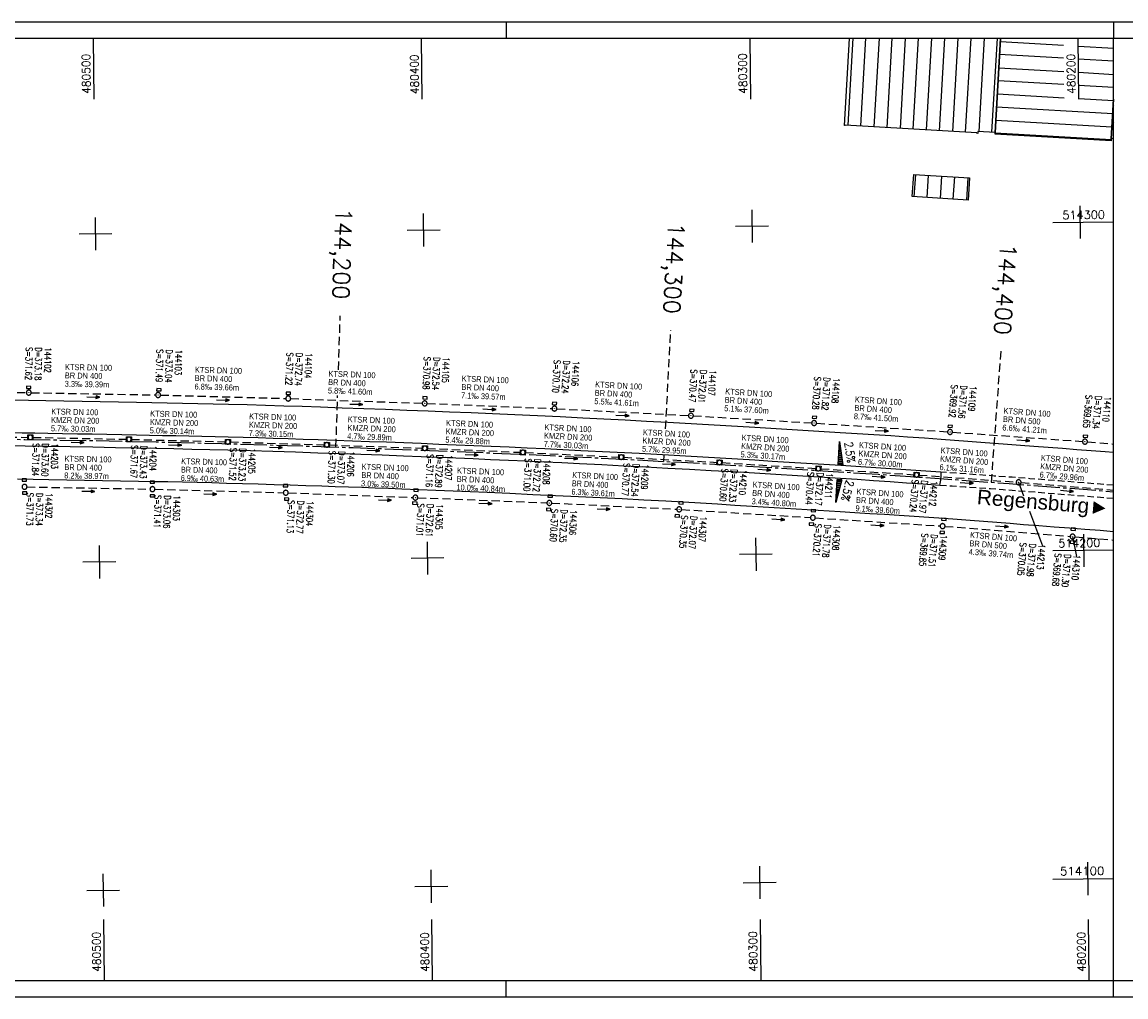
# Model space of a CAD drawing. Extents: x 4514075 to 4515210, y 5481143 to 5481440.
# Tile 3 of 4: x 4514693 to 4515029, y 5481143 to 5481440. Entities that reach past the tile are written whole.
import ezdxf
from ezdxf.enums import TextEntityAlignment as Align

# ---------------------------------------------------------------- set-up
doc = ezdxf.new("R2010")
doc.units = 0
doc.header["$LTSCALE"] = 10
doc.header["$MEASUREMENT"] = 0
for name, pattern in [('ACHSE', [5.5, 4, -0.5, 0.5, -0.5]), ('LT00', [0]), ('LT11', [0.3, 0.2, -0.1]), ('LT17', [0.15, 0.1, -0.05]), ('STRICHLINIE2', [0.375, 0.25, -0.125])]:
    doc.linetypes.add(name, pattern=pattern)
doc.layers.get('0').update_dxf_attribs({"linetype": 'LT00'})
for name, color, linetype in [('-BESCH', 7, 'STRICHLINIE2'), ('-BKAN012', 140, 'LT00'), ('-BSCH012', 5, 'LT00'), ('-Halt-Pfeil', 4, 'LT00'), ('-RICHTUNG-NAME', 250, 'Continuous'), ('A-TEXT-KILOMETER', 30, 'LT17'), ('AX-020', 250, 'ACHSE'), ('DFK_BEB_SCHR', 254, 'LT00'), ('DFK_BEBAUUNG', 250, 'LT00'), ('MITTELSUE_L', 250, 'LT11'), ('QUER_OST', 11, 'LT00'), ('QUER_WEST', 11, 'LT00'), ('RAHMEN', 250, 'Continuous'), ('V_AFBR_BAB', 250, 'LT00'), ('V_KA_MULD', 182, 'LT00'), ('V_KA_PRUF', 182, 'LT00'), ('V_MSUE', 1, 'LT00'), ('V_PARK_MS', 1, 'LT00'), ('V_RASTER', 250, 'LT00'), ('V_SINKK', 182, 'LT00')]:
    doc.layers.add(name, color=color, linetype=linetype)
doc.styles.add('Arial', font='arial.ttf')
doc.styles.add('Haltungsbeschriftung', font='arial.ttf', dxfattribs={"width": 0.75})
doc.styles.add('Kilometrierung', font='romans.shx')
doc.styles.add('ROMANS', font='romans.shx')
doc.styles.add('schachtbeschriftung', font='romans.shx', dxfattribs={"width": 0.75, "height": 0.2})
doc.styles.get("Standard").update_dxf_attribs({"font": 'romans.shx', "width": 0.8})

# ---------------------------------------------------------------- blocks, each defined once
blk = doc.blocks.new('SYMB0011')
at = {"color": 0, "linetype": 'ByBlock'}
for p, q in [((0.5, 0), (-0.5, 0)), ((0, 0.5), (0, -0.5))]:
    blk.add_line(p, q, dxfattribs=at)
blk = doc.blocks.new('SYMB0003')
at = {"color": 0, "linetype": 'ByBlock'}
for p, q in [((-0.015712, 0), (0.010166, 0.012015)), ((0, -0.021257), (-0.015712, 0)), ((0.010166, 0.012015), (0, -0.021257))]:
    blk.add_line(p, q, dxfattribs=at)
for points in [[(-0.031395, 0.499013), (-0.093691, 0.491144), (-0.154509, 0.475528), (-0.21289, 0.452414), (-0.267913, 0.422164), (-0.318712, 0.385257), (-0.364484, 0.342274), (-0.404509, 0.293893), (-0.438154, 0.240877), (-0.464888, 0.184062), (-0.484292, 0.124345), (-0.496058, 0.062667), (-0.5, 0)], [(-0.5, 0), (-0.496058, -0.062667), (-0.484292, -0.124345), (-0.464888, -0.184062), (-0.438154, -0.240877), (-0.404509, -0.293893), (-0.364485, -0.342274), (-0.318712, -0.385257), (-0.267914, -0.422164), (-0.21289, -0.452414), (-0.154509, -0.475529), (-0.093691, -0.491144), (-0.031395, -0.499014), (0.031395, -0.499014)], [(0.5, 0), (0.496057, 0.062667), (0.484292, 0.124345), (0.464888, 0.184062), (0.438153, 0.240877), (0.404509, 0.293893), (0.364484, 0.342274), (0.318712, 0.385257), (0.267913, 0.422164), (0.21289, 0.452414), (0.154509, 0.475528), (0.093691, 0.491144), (0.031395, 0.499013), (-0.031395, 0.499013)], [(0.031395, -0.499014), (0.093691, -0.491144), (0.154509, -0.475529), (0.21289, -0.452414), (0.267914, -0.422164), (0.318712, -0.385257), (0.364485, -0.342274), (0.404509, -0.293893), (0.438154, -0.240877), (0.464889, -0.184062), (0.484292, -0.124345), (0.496058, -0.062667), (0.5, 0)]]:
    blk.add_lwpolyline(points, dxfattribs=at)
blk = doc.blocks.new('SYMB1210')
at = {"color": 0, "linetype": 'ByBlock'}
blk.add_line((0.018815, -0.179014), (0.055623, -0.17119), dxfattribs=at)
for points in [[(-0.2, -0.2), (-0.2, 0.2), (0.2, 0.2), (0.2, -0.2), (-0.2, -0.2)], [(0.018815, 0.179014), (-0.018815, 0.179014), (-0.055623, 0.17119), (-0.09, 0.155885), (-0.120444, 0.133766), (-0.145623, 0.105801), (-0.164438, 0.073213), (-0.176067, 0.037424), (-0.18, 0)], [(-0.18, 0), (-0.176067, -0.037424), (-0.164438, -0.073213), (-0.145623, -0.105801), (-0.120444, -0.133766), (-0.09, -0.155885), (-0.055623, -0.17119), (-0.018815, -0.179014), (0.018815, -0.179014)], [(0.18, 0), (0.176067, 0.037424), (0.164438, 0.073213), (0.145623, 0.105801), (0.120444, 0.133766), (0.09, 0.155885), (0.055623, 0.17119), (0.018815, 0.179014)], [(0.055623, -0.17119), (0.09, -0.155885), (0.120444, -0.133766), (0.145623, -0.105801), (0.164438, -0.073213), (0.176067, -0.037424), (0.18, 0)]]:
    blk.add_lwpolyline(points, dxfattribs=at)
blk = doc.blocks.new('SYMB0652')
at = {"color": 0, "linetype": 'ByBlock'}
blk.add_lwpolyline([(-0.15, -0.075), (0.15, -0.075), (0.15, 0.075), (-0.15, 0.075), (-0.15, -0.075)], dxfattribs=at)
blk = doc.blocks.new('SYMB0070')
at = {"color": 0, "linetype": 'ByBlock'}
for p, q in [((-0.5, 0), (0.2, 0)), ((0.5, 0), (0.2, 0.1)), ((0.2, 0.1), (0.2, 0)), ((0.468, 0), (0.21, 0.086)), ((0.21, 0.086), (0.21, -0.086)), ((0.21, -0.086), (0.468, 0)), ((0.22, -0.072), (0.437, 0)), ((0.23, -0.058), (0.405, 0)), ((0.24, -0.045), (0.374, 0)), ((0.342, 0), (0.25, 0.031)), ((0.25, 0.031), (0.25, -0.031)), ((0.25, -0.031), (0.342, 0)), ((0.26, -0.017), (0.31, 0)), ((0.27, -0.003), (0.279, 0))]:
    blk.add_line(p, q, dxfattribs=at)
for points in [[(0.2, 0), (0.2, -0.1), (0.5, 0)], [(0.437, 0), (0.22, 0.072), (0.22, -0.072)], [(0.405, 0), (0.23, 0.058), (0.23, -0.058)], [(0.374, 0), (0.24, 0.045), (0.24, -0.045)], [(0.31, 0), (0.26, 0.017), (0.26, -0.017)], [(0.279, 0), (0.27, 0.003), (0.27, -0.003)]]:
    blk.add_lwpolyline(points, dxfattribs=at)

msp = doc.modelspace()

# ---------------------------------------------------------------- linework, layer by layer
at = {"layer": '-BESCH'}
for p, q in [((4514653.54, 5481327.22), (4514693.85, 5481326.67)), ((4514695.35, 5481326.65), (4514733.24, 5481325.95)), ((4514734.74, 5481325.92), (4514772.88, 5481324.88)), ((4514774.38, 5481324.83), (4514814.45, 5481323.42)), ((4514815.95, 5481323.36), (4514853.99, 5481321.84)), ((4514855.49, 5481321.77), (4514895.55, 5481319.68)), ((4514897.04, 5481319.6), (4514933.08, 5481317.44)), ((4514934.57, 5481317.35), (4514974.49, 5481314.73)), ((4514975.98, 5481314.63), (4515015.59, 5481311.79)), ((4514666.01, 5481313.33), (4514694.33, 5481313.04)), ((4514695.83, 5481313.02), (4514724.36, 5481312.46)), ((4514725.86, 5481312.42), (4514754.49, 5481311.67)), ((4514755.99, 5481311.63), (4514784.62, 5481310.77)), ((4514786.12, 5481310.72), (4514814.5, 5481309.74)), ((4515017.09, 5481311.67), (4515025.04, 5481310.98)), ((4514816, 5481309.68), (4514844.35, 5481308.48)), ((4514845.85, 5481308.41), (4514874.35, 5481307.04)), ((4514875.85, 5481306.96), (4514904.25, 5481305.42)), ((4514905.75, 5481305.33), (4514934.37, 5481303.57)), ((4514935.87, 5481303.48), (4514964.31, 5481301.66)), ((4514965.8, 5481301.56), (4514995.39, 5481299.4)), ((4514694.06, 5481297.94), (4514731.52, 5481297.28)), ((4514996.88, 5481299.28), (4515025.04, 5481297)), ((4514733.02, 5481297.25), (4514772.14, 5481296.18)), ((4514773.64, 5481296.14), (4514811.61, 5481294.72)), ((4514813.11, 5481294.66), (4514852.42, 5481293.09)), ((4514853.92, 5481293.03), (4514891.98, 5481291.15)), ((4514893.48, 5481291.06), (4514932.7, 5481288.6)), ((4514934.2, 5481288.5), (4514972.22, 5481286.04)), ((4514973.71, 5481285.93), (4515011.83, 5481282.86)), ((4515013.32, 5481282.74), (4515025.04, 5481281.76))]:
    msp.add_line(p, q, dxfattribs=at)
at = {"layer": '-BSCH012'}
for p, q in [((4514996.13, 5481299.34), (4514997.66, 5481295.26)), ((4514999.41, 5481290.58), (4515003.36, 5481280.03)), ((4515012.57, 5481282.8), (4515013.8, 5481276.76))]:
    msp.add_line(p, q, dxfattribs=at)
at = {"layer": 'A-TEXT-KILOMETER', "ltscale": 2.5}
for p, q in [((4514788.94, 5481333.65), (4514789.48, 5481350.08)), ((4514888.59, 5481315.65), (4514890.18, 5481345.67)), ((4514987.86, 5481299.37), (4514990.77, 5481339.25)), ((4514788.17, 5481310.11), (4514788.68, 5481325.79)), ((4514888.07, 5481305.73), (4514888.18, 5481307.75))]:
    msp.add_line(p, q, dxfattribs=at)
at = {"layer": 'AX-020', "ltscale": 0.2, "flags": 128}
msp.add_lwpolyline([(4514100.04, 5481285.96), (4514113.91, 5481287.4), (4514133.82, 5481289.38), (4514153.75, 5481291.28), (4514173.68, 5481293.1), (4514193.61, 5481294.84), (4514213.56, 5481296.5), (4514233.51, 5481298.08), (4514253.46, 5481299.58), (4514273.43, 5481301), (4514293.4, 5481302.35), (4514313.37, 5481303.61), (4514333.35, 5481304.79), (4514353.33, 5481305.89), (4514373.32, 5481306.92), (4514393.31, 5481307.86), (4514413.3, 5481308.72), (4514433.3, 5481309.51), (4514453.3, 5481310.21), (4514473.3, 5481310.83), (4514493.31, 5481311.38), (4514513.32, 5481311.84), (4514533.32, 5481312.22), (4514553.34, 5481312.53), (4514573.35, 5481312.75), (4514593.36, 5481312.89), (4514613.37, 5481312.95), (4514633.39, 5481312.94), (4514653.4, 5481312.84), (4514673.41, 5481312.66), (4514693.42, 5481312.41), (4514713.43, 5481312.07), (4514733.44, 5481311.65), (4514753.45, 5481311.16), (4514773.45, 5481310.58), (4514793.45, 5481309.92), (4514813.45, 5481309.19), (4514833.45, 5481308.37), (4514853.44, 5481307.48), (4514873.43, 5481306.5), (4514893.42, 5481305.44), (4514913.4, 5481304.31), (4514933.37, 5481303.09), (4514953.34, 5481301.79), (4514973.31, 5481300.42), (4514993.27, 5481298.96), (4515013.22, 5481297.43), (4515025.04, 5481296.47)], dxfattribs=at)
at = {"layer": 'DFK_BEB_SCHR'}
for p, q in [((4514945.58, 5481434.61), (4514944.06, 5481408.14)), ((4514948.05, 5481407.9), (4514949.59, 5481434.61)), ((4514953.6, 5481434.61), (4514952.04, 5481407.66)), ((4514956.04, 5481407.42), (4514957.6, 5481434.61)), ((4514961.61, 5481434.61), (4514960.03, 5481407.18)), ((4514964.02, 5481406.94), (4514965.62, 5481434.61)), ((4514969.62, 5481434.61), (4514968.01, 5481406.71)), ((4514972.01, 5481406.47), (4514973.63, 5481434.61)), ((4514977.64, 5481434.61), (4514976, 5481406.23)), ((4514979.99, 5481405.99), (4514981.64, 5481434.61)), ((4514985.65, 5481434.61), (4514984.01, 5481406.22)), ((4514988.01, 5481406), (4514989.66, 5481434.61)), ((4514990.58, 5481433.65), (4515009.78, 5481432.53)), ((4515014.26, 5481432.27), (4515025.09, 5481431.64)), ((4515009.82, 5481428.52), (4514990.35, 5481429.65)), ((4514990.12, 5481425.66), (4515009.87, 5481424.51)), ((4515025.09, 5481427.63), (4515014.3, 5481428.26)), ((4515014.35, 5481424.25), (4515025.09, 5481423.63)), ((4515009.92, 5481420.5), (4514989.89, 5481421.67)), ((4515025.09, 5481419.62), (4515014.4, 5481420.24)), ((4514989.66, 5481417.67), (4515009.96, 5481416.49)), ((4515014.45, 5481416.23), (4515025.01, 5481415.62)), ((4515024.78, 5481411.63), (4514989.43, 5481413.68)), ((4515024.92, 5481414.18), (4515025.09, 5481414.32)), ((4514989.2, 5481409.69), (4515024.54, 5481407.63)), ((4515025.09, 5481408.97), (4515024.6, 5481408.53)), ((4515024.31, 5481403.64), (4514988.97, 5481405.69)), ((4514964.68, 5481393.12), (4514964.25, 5481386.36)), ((4514968.24, 5481386.1), (4514968.67, 5481392.87)), ((4514972.66, 5481392.62), (4514972.23, 5481385.85)), ((4514976.23, 5481385.59), (4514976.66, 5481392.36)), ((4514980.65, 5481392.11), (4514980.22, 5481385.33))]:
    msp.add_line(p, q, dxfattribs=at)
at = {"layer": 'DFK_BEBAUUNG'}
for points in [[(4514990.64, 5481434.56), (4514988.98, 5481405.94), (4514983.73, 5481406.24), (4514983.7, 5481405.66), (4514983.43, 5481405.67), (4514983.44, 5481405.78), (4514943.3, 5481408.18), (4514943.3, 5481408.08), (4514943.04, 5481408.1), (4514944.58, 5481434.56)], [(4515024.3, 5481403.38), (4514988.96, 5481405.44), (4514988.98, 5481405.94), (4514990.64, 5481434.56)], [(4515025.04, 5481416.1), (4515024.33, 5481403.96), (4515024.3, 5481403.38)], [(4515025.04, 5481404.02), (4515024.62, 5481404.05), (4515024.61, 5481403.95), (4515024.33, 5481403.96), (4515025.04, 5481416.1)], [(4514981.17, 5481392.08), (4514980.74, 5481385.3), (4514963.73, 5481386.39), (4514964.17, 5481393.16), (4514981.17, 5481392.08)]]:
    msp.add_lwpolyline(points, dxfattribs=at)
at = {"layer": 'MITTELSUE_L', "flags": 128}
for points in [[(4515025.04, 5481298.45), (4515017.34, 5481299.06), (4515008.44, 5481299.76), (4514999.53, 5481300.45), (4514994.11, 5481300.86), (4514988.69, 5481301.26), (4514983.26, 5481301.66), (4514977.84, 5481302.05), (4514972.42, 5481302.44)], [(4515025.04, 5481294.37), (4514999.13, 5481296.45), (4514995.26, 5481296.75), (4514991.4, 5481297.04), (4514987.53, 5481297.33), (4514983.66, 5481297.61), (4514979.8, 5481297.88), (4514975.93, 5481298.15), (4514972.06, 5481298.42)]]:
    msp.add_lwpolyline(points, dxfattribs=at)
at = {"layer": 'QUER_OST'}
for p, q in [((4514941.55, 5481310.78), (4514941.74, 5481310.77)), ((4514941.7, 5481311.07), (4514941.57, 5481311.08)), ((4514941.59, 5481311.38), (4514941.66, 5481311.38)), ((4514941.61, 5481311.68), (4514941.6, 5481311.68)), ((4514942.19, 5481307.43), (4514941.34, 5481307.49)), ((4514941.36, 5481307.79), (4514942.15, 5481307.74)), ((4514942.11, 5481308.04), (4514941.38, 5481308.09)), ((4514941.4, 5481308.39), (4514942.07, 5481308.34)), ((4514942.03, 5481308.65), (4514941.42, 5481308.68)), ((4514941.44, 5481308.98), (4514941.99, 5481308.95)), ((4514941.94, 5481309.25), (4514941.46, 5481309.28)), ((4514941.47, 5481309.58), (4514941.9, 5481309.56)), ((4514941.86, 5481309.86), (4514941.49, 5481309.88)), ((4514941.51, 5481310.18), (4514941.82, 5481310.16)), ((4514941.78, 5481310.47), (4514941.53, 5481310.48)), ((4514941.18, 5481304.79), (4514942.56, 5481304.71)), ((4514942.52, 5481305.01), (4514941.19, 5481305.09)), ((4514941.21, 5481305.39), (4514942.48, 5481305.31)), ((4514942.44, 5481305.62), (4514941.23, 5481305.69)), ((4514941.25, 5481305.99), (4514942.4, 5481305.92)), ((4514942.36, 5481306.22), (4514941.27, 5481306.29)), ((4514941.29, 5481306.59), (4514942.32, 5481306.52)), ((4514942.27, 5481306.83), (4514941.31, 5481306.89)), ((4514941.32, 5481307.19), (4514942.23, 5481307.13))]:
    msp.add_line(p, q, dxfattribs=at)
msp.add_lwpolyline([(4514942.57, 5481304.66), (4514941.17, 5481304.74), (4514941.61, 5481311.73), (4514942.57, 5481304.66)], dxfattribs=at)
at = {"layer": 'QUER_WEST'}
for p, q in [((4514940.72, 5481297.46), (4514941.57, 5481297.4)), ((4514941.65, 5481297.7), (4514940.74, 5481297.76)), ((4514940.76, 5481298.06), (4514941.73, 5481297.99)), ((4514941.8, 5481298.29), (4514940.78, 5481298.35)), ((4514940.79, 5481298.65), (4514941.88, 5481298.59)), ((4514941.96, 5481298.88), (4514940.81, 5481298.95)), ((4514940.83, 5481299.25), (4514942.04, 5481299.18)), ((4514942.12, 5481299.47), (4514940.85, 5481299.55)), ((4514940.87, 5481299.85), (4514942.2, 5481299.77)), ((4514942.28, 5481300.06), (4514940.89, 5481300.15)), ((4514940.71, 5481294.15), (4514940.52, 5481294.16)), ((4514940.53, 5481294.46), (4514940.78, 5481294.45)), ((4514940.86, 5481294.74), (4514940.55, 5481294.76)), ((4514940.57, 5481295.06), (4514940.94, 5481295.04)), ((4514941.02, 5481295.33), (4514940.59, 5481295.36)), ((4514940.61, 5481295.66), (4514941.1, 5481295.63)), ((4514941.18, 5481295.93), (4514940.63, 5481295.96)), ((4514940.65, 5481296.26), (4514941.25, 5481296.22)), ((4514941.33, 5481296.52), (4514940.66, 5481296.56)), ((4514940.68, 5481296.86), (4514941.41, 5481296.81)), ((4514941.49, 5481297.11), (4514940.7, 5481297.16)), ((4514940.46, 5481293.26), (4514940.47, 5481293.26)), ((4514940.55, 5481293.56), (4514940.48, 5481293.56)), ((4514940.5, 5481293.86), (4514940.63, 5481293.86))]:
    msp.add_line(p, q, dxfattribs=at)
msp.add_lwpolyline([(4514942.29, 5481300.11), (4514940.46, 5481293.21), (4514940.89, 5481300.2), (4514942.29, 5481300.11)], dxfattribs=at)
at = {"layer": 'RAHMEN'}
for p, q in [((4514840.04, 5481439.56), (4514840.04, 5481434.56)), ((4515025.04, 5481439.56), (4515025.04, 5481434.56)), ((4514840.04, 5481142.56), (4514840.04, 5481147.56)), ((4515025.04, 5481142.56), (4515025.04, 5481147.56))]:
    msp.add_line(p, q, dxfattribs=at)
for points in [[(4514075.04, 5481142.56), (4515210.04, 5481142.56), (4515210.04, 5481439.56), (4514075.04, 5481439.56), (4514075.04, 5481142.56)], [(4514100.04, 5481147.56), (4515025.04, 5481147.56), (4515025.04, 5481434.56), (4514100.04, 5481434.56), (4514100.04, 5481147.56)]]:
    msp.add_lwpolyline(points, dxfattribs=at)
at = {"layer": 'RAHMEN', "flags": 128}
msp.add_lwpolyline([(4515025.04, 5481147.56), (4515205.04, 5481147.56), (4515205.04, 5481434.56), (4515025.04, 5481434.56)], dxfattribs=at)
at = {"layer": 'V_AFBR_BAB'}
for points in [[(4515025.04, 5481308.42), (4515022.53, 5481308.61), (4515018.18, 5481308.95), (4515013.83, 5481309.28), (4515009.48, 5481309.61), (4515005.12, 5481309.94), (4515000.77, 5481310.27), (4514996.74, 5481310.58), (4514992.71, 5481310.89), (4514988.67, 5481311.2), (4514984.64, 5481311.5), (4514980.61, 5481311.81), (4514976.57, 5481312.11), (4514972.54, 5481312.4), (4514967.41, 5481312.76), (4514962.29, 5481313.12), (4514957.16, 5481313.46), (4514952.03, 5481313.79), (4514946.91, 5481314.12), (4514941.78, 5481314.45), (4514935.26, 5481314.86), (4514928.75, 5481315.26), (4514922.24, 5481315.66), (4514915.72, 5481316.05), (4514906.89, 5481316.57), (4514898.07, 5481317.07), (4514889.24, 5481317.56), (4514882.76, 5481317.91), (4514876.28, 5481318.26), (4514869.81, 5481318.59), (4514863.33, 5481318.92), (4514856.45, 5481319.25), (4514849.57, 5481319.57), (4514842.69, 5481319.89), (4514835.81, 5481320.19), (4514829.31, 5481320.47), (4514822.81, 5481320.75), (4514816.31, 5481321.01), (4514809.81, 5481321.26), (4514803.23, 5481321.51), (4514796.66, 5481321.75), (4514790.08, 5481321.98), (4514783.51, 5481322.21), (4514777.9, 5481322.39), (4514772.3, 5481322.57), (4514766.69, 5481322.74), (4514761.09, 5481322.91), (4514755.48, 5481323.06), (4514750.81, 5481323.18), (4514746.13, 5481323.29), (4514741.46, 5481323.39), (4514736.79, 5481323.49), (4514732.11, 5481323.59), (4514727.44, 5481323.68), (4514721.9, 5481323.79), (4514716.36, 5481323.9), (4514710.82, 5481324), (4514705.29, 5481324.09), (4514699.75, 5481324.18), (4514694.52, 5481324.26), (4514689.29, 5481324.33)], [(4514972.42, 5481302.44), (4514966.33, 5481302.86), (4514960.25, 5481303.26), (4514954.16, 5481303.66), (4514948.07, 5481304.05), (4514941.99, 5481304.44), (4514936.74, 5481304.76), (4514931.5, 5481305.09), (4514926.26, 5481305.4), (4514921.02, 5481305.72), (4514915.77, 5481306.04), (4514910.5, 5481306.35), (4514905.24, 5481306.66), (4514899.97, 5481306.97), (4514894.7, 5481307.28), (4514889.43, 5481307.58), (4514880.53, 5481308.07), (4514871.63, 5481308.54), (4514862.73, 5481308.98), (4514857.28, 5481309.25), (4514851.82, 5481309.5), (4514846.37, 5481309.75), (4514840.92, 5481310), (4514835.46, 5481310.24), (4514830.13, 5481310.47), (4514824.8, 5481310.69), (4514819.48, 5481310.91), (4514814.15, 5481311.13), (4514808.82, 5481311.33), (4514803.61, 5481311.53), (4514798.41, 5481311.71), (4514793.2, 5481311.89), (4514788, 5481312.07), (4514782.79, 5481312.25), (4514778.22, 5481312.4), (4514773.64, 5481312.56), (4514769.06, 5481312.71), (4514764.48, 5481312.85), (4514759.91, 5481312.98), (4514755.33, 5481313.11), (4514751.34, 5481313.21), (4514747.35, 5481313.3), (4514743.36, 5481313.39), (4514739.37, 5481313.47), (4514735.38, 5481313.55), (4514731.4, 5481313.63), (4514727.41, 5481313.7), (4514722.91, 5481313.79), (4514718.41, 5481313.89), (4514713.9, 5481313.97), (4514709.4, 5481314.06), (4514704.9, 5481314.14), (4514700.4, 5481314.22), (4514696.49, 5481314.27), (4514692.59, 5481314.32), (4514688.68, 5481314.37)], [(4514972.06, 5481298.42), (4514967.04, 5481298.77), (4514962.01, 5481299.12), (4514956.99, 5481299.47), (4514951.96, 5481299.81), (4514946.93, 5481300.15), (4514941.91, 5481300.48), (4514935.34, 5481300.91), (4514928.76, 5481301.32), (4514922.19, 5481301.72), (4514915.62, 5481302.11), (4514909.02, 5481302.49), (4514902.43, 5481302.87), (4514895.84, 5481303.23), (4514889.25, 5481303.59), (4514882.54, 5481303.95), (4514875.83, 5481304.31), (4514869.12, 5481304.65), (4514862.41, 5481304.98), (4514856.99, 5481305.25), (4514851.56, 5481305.5), (4514846.13, 5481305.75), (4514840.7, 5481306), (4514835.28, 5481306.24), (4514829.98, 5481306.47), (4514824.68, 5481306.69), (4514819.38, 5481306.92), (4514814.08, 5481307.13), (4514808.78, 5481307.34), (4514802.26, 5481307.58), (4514795.74, 5481307.82), (4514789.22, 5481308.04), (4514782.7, 5481308.26), (4514775.83, 5481308.48), (4514768.96, 5481308.69), (4514762.1, 5481308.9), (4514755.23, 5481309.09), (4514749.75, 5481309.23), (4514744.28, 5481309.37), (4514738.8, 5481309.5), (4514733.33, 5481309.62), (4514727.85, 5481309.74), (4514720.97, 5481309.88), (4514714.08, 5481310.02), (4514707.19, 5481310.15), (4514700.31, 5481310.26), (4514693.48, 5481310.37), (4514686.66, 5481310.47)], [(4514691.17, 5481300.37), (4514695.93, 5481300.3), (4514700.68, 5481300.23), (4514706.15, 5481300.14), (4514711.61, 5481300.04), (4514717.08, 5481299.94), (4514722.54, 5481299.83), (4514728, 5481299.73), (4514732.48, 5481299.63), (4514736.95, 5481299.54), (4514741.42, 5481299.45), (4514745.89, 5481299.34), (4514750.36, 5481299.24), (4514754.83, 5481299.12), (4514759.67, 5481298.99), (4514764.51, 5481298.84), (4514769.35, 5481298.7), (4514774.19, 5481298.54), (4514779.03, 5481298.38), (4514783.87, 5481298.22), (4514787.93, 5481298.09), (4514791.99, 5481297.96), (4514796.06, 5481297.82), (4514800.12, 5481297.68), (4514804.18, 5481297.54), (4514808.24, 5481297.39), (4514813.43, 5481297.19), (4514818.63, 5481296.98), (4514823.83, 5481296.76), (4514829.02, 5481296.54), (4514834.22, 5481296.31), (4514841.17, 5481296), (4514848.12, 5481295.68), (4514855.07, 5481295.36), (4514862.02, 5481295.03), (4514868.68, 5481294.7), (4514875.33, 5481294.36), (4514881.98, 5481294.01), (4514888.63, 5481293.65), (4514893.9, 5481293.36), (4514899.17, 5481293.05), (4514904.44, 5481292.74), (4514909.71, 5481292.42), (4514914.98, 5481292.11), (4514921.67, 5481291.7), (4514928.36, 5481291.28), (4514935.05, 5481290.87), (4514941.74, 5481290.45), (4514946.25, 5481290.17), (4514950.76, 5481289.89), (4514955.27, 5481289.6), (4514959.78, 5481289.31), (4514964.29, 5481289.02), (4514968.8, 5481288.71), (4514973.31, 5481288.39), (4514977.36, 5481288.1), (4514981.41, 5481287.8), (4514985.46, 5481287.49), (4514989.51, 5481287.18), (4514993.55, 5481286.86), (4514997.6, 5481286.54), (4515002.28, 5481286.18), (4515006.96, 5481285.82), (4515011.65, 5481285.46), (4515016.33, 5481285.09), (4515021.01, 5481284.72), (4515025.04, 5481284.4)]]:
    msp.add_lwpolyline(points, dxfattribs=at)
at = {"layer": 'V_PARK_MS'}
msp.add_lwpolyline([(4514972.42, 5481302.44), (4514972.41, 5481301.73), (4514972.38, 5481301.02), (4514972.35, 5481300.49), (4514972.3, 5481299.96), (4514972.23, 5481299.44), (4514972.15, 5481298.93), (4514972.06, 5481298.42)], dxfattribs=at)
at = {"layer": 'V_RASTER'}
for p, q in [((4514714.21, 5481434.56), (4514714.43, 5481416.06)), ((4514814.43, 5481416.06), (4514814.22, 5481434.56)), ((4514914.22, 5481434.56), (4514914.44, 5481416.06)), ((4515014.45, 5481416.06), (4515014.23, 5481434.56)), ((4514914.84, 5481382.4), (4514914.95, 5481372.4)), ((4515014.95, 5481373.58), (4515014.83, 5481383.58)), ((4514714.85, 5481380.05), (4514714.97, 5481370.05)), ((4514814.96, 5481371.23), (4514814.84, 5481381.23)), ((4515006.54, 5481378.48), (4515025.04, 5481378.7)), ((4514709.91, 5481375), (4514719.91, 5481375.12)), ((4514809.9, 5481376.17), (4514819.9, 5481376.29)), ((4514909.89, 5481377.35), (4514919.89, 5481377.46)), ((4514816.14, 5481271.24), (4514816.02, 5481281.24)), ((4514916.01, 5481282.41), (4514916.13, 5481272.41)), ((4515016.12, 5481273.59), (4515016, 5481283.59)), ((4514716.03, 5481280.06), (4514716.14, 5481270.06)), ((4514921.07, 5481277.47), (4514911.07, 5481277.35)), ((4515025.04, 5481278.69), (4515006.54, 5481278.48)), ((4514721.08, 5481275.12), (4514711.08, 5481275)), ((4514821.08, 5481276.3), (4514811.08, 5481276.18)), ((4515017.3, 5481173.59), (4515017.18, 5481183.59)), ((4514717.2, 5481180.07), (4514717.32, 5481170.07)), ((4514817.31, 5481171.24), (4514817.19, 5481181.24)), ((4514917.19, 5481182.42), (4514917.3, 5481172.42)), ((4514812.25, 5481176.19), (4514822.25, 5481176.3)), ((4514912.24, 5481177.36), (4514922.24, 5481177.48)), ((4515006.54, 5481178.47), (4515025.04, 5481178.69)), ((4514712.26, 5481175.01), (4514722.26, 5481175.13)), ((4514717.36, 5481166.1), (4514717.58, 5481147.56)), ((4514817.59, 5481147.56), (4514817.37, 5481166.1)), ((4514917.38, 5481166.1), (4514917.6, 5481147.56)), ((4515017.6, 5481147.56), (4515017.38, 5481166.1))]:
    msp.add_line(p, q, dxfattribs=at)

# ---------------------------------------------------------------- block references
at = {"layer": '-Halt-Pfeil'}
for p, xscale, yscale, zscale, rotation in [((4514714.27, 5481325.3), 3.999999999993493, 3.999999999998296, 4, 358.9543000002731), ((4514753.78, 5481324.4), 4.000000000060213, 3.999999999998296, 4, 358.436629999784), ((4514794.38, 5481323.13), 4.00000000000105, 3.999999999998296, 4, 357.978309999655), ((4514834.93, 5481321.6), 3.999999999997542, 3.999999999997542, 4, 357.7123299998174), ((4514875.46, 5481319.73), 4.00000000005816, 3.999999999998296, 4, 357.0157000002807), ((4514915, 5481317.52), 3.999999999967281, 3.999999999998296, 4, 356.5778900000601), ((4514954.46, 5481315.04), 4.000000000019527, 3.999999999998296, 4, 356.2484999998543), ((4514709.47, 5481311.51), 3.999999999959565, 3.999999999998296, 4, 358.8773800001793), ((4514739.2, 5481310.73), 3.999999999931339, 3.999999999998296, 4, 358.4995600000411), ((4514997.55, 5481312.12), 4.000000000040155, 3.999999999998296, 4, 355.890959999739), ((4514769.92, 5481309.98), 3.999999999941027, 3.999999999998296, 4, 358.2827299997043), ((4514799.57, 5481309.04), 4.000000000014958, 3.999999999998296, 4, 358.020249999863), ((4514829.53, 5481307.74), 4.000000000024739, 3.999999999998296, 4, 357.5652799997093), ((4514859.83, 5481306.59), 3.999999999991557, 3.999999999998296, 4, 357.2502399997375), ((4514889.65, 5481304.9), 4.000000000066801, 3.999999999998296, 4, 356.8826300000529), ((4514918.67, 5481303.19), 3.999999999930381, 3.999999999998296, 4, 356.4797299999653), ((4514953.47, 5481301.05), 3.999999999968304, 3.999999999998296, 4, 356.3431700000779), ((4514980.35, 5481299.18), 4.000000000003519, 3.999999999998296, 4, 355.8279299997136), ((4515010.89, 5481296.75), 4.000000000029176, 3.999999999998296, 4, 355.3612400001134), ((4514712.77, 5481296.61), 3.999999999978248, 3.999999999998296, 4, 358.9892700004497), ((4514749.88, 5481295.77), 4.000000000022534, 3.999999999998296, 4, 358.4436200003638), ((4514803.11, 5481293.93), 3.999999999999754, 3.999999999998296, 3.999999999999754, 357.8628499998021), ((4514833.73, 5481292.88), 3.999999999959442, 3.999999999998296, 4, 357.7158199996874), ((4514869.75, 5481291.21), 3.999999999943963, 3.999999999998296, 4, 357.1767099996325), ((4514922.95, 5481288.08), 3.999999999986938, 3.999999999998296, 4, 356.3992299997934), ((4514953.14, 5481286.27), 3.999999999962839, 3.999999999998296, 4, 356.30107000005), ((4514991.06, 5481285.95), 4.000000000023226, 3.999999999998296, 4, 355.3894099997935)]:
    msp.add_blockref('SYMB0070', p, dxfattribs=dict(at, xscale=xscale, yscale=yscale, zscale=zscale, rotation=rotation))
at = {"layer": 'V_KA_MULD', "yscale": 3.799999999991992}
for p, xscale, zscale, rotation in [((4514695.08, 5481313.03), 3.800000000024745, 3.8, 359.1835415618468), ((4514725.11, 5481312.44), 3.799999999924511, 3.8, 359.0296386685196), ((4514755.24, 5481311.65), 3.799999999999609, 3.799999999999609, 358.2073672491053), ((4514785.37, 5481310.75), 3.799999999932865, 3.8, 357.7468302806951), ((4514815.25, 5481309.72), 3.799999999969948, 3.8, 358.1272551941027), ((4514845.1, 5481308.45), 3.800000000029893, 3.8, 357.8268180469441), ((4514875.1, 5481307.01), 3.800000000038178, 3.8, 357.3827249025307), ((4514905, 5481305.38), 3.799999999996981, 3.8, 357.6028713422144), ((4514935.12, 5481303.52), 3.799999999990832, 3.8, 355.8798416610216), ((4514965.05, 5481301.61), 3.799999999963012, 3.8, 355.9779773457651)]:
    msp.add_blockref('SYMB1210', p, dxfattribs=dict(at, xscale=xscale, zscale=zscale, rotation=rotation))
at = {"layer": 'V_KA_PRUF', "xscale": 1.499999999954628, "yscale": 1.499999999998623, "zscale": 1.5, "rotation": 8.469048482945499e-11}
for p in [(4514694.6, 5481326.66), (4514733.99, 5481325.94), (4514773.63, 5481324.86), (4514815.2, 5481323.39), (4514854.74, 5481321.81), (4514896.3, 5481319.64), (4514933.83, 5481317.4), (4514975.23, 5481314.68), (4515016.34, 5481311.73), (4514693.31, 5481297.96), (4514732.27, 5481297.27), (4514996.13, 5481299.34), (4514772.89, 5481296.16), (4514812.36, 5481294.69), (4514853.17, 5481293.06), (4514892.73, 5481291.11), (4514933.45, 5481288.55), (4514972.96, 5481286), (4515012.57, 5481282.8)]:
    msp.add_blockref('SYMB0003', p, dxfattribs=at)
at = {"layer": 'V_MSUE', "xscale": 0.09999999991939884, "yscale": 0.09999999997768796, "zscale": 0.1, "rotation": 359.9999999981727}
for p in [(4514972.38, 5481301.02), (4514972.3, 5481299.96)]:
    msp.add_blockref('SYMB0011', p, dxfattribs=at)
at = {"layer": 'V_SINKK', "yscale": 4.500000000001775}
for p, xscale, zscale, rotation in [((4514694.55, 5481328.26), 4.499999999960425, 4.5, 357.3419061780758), ((4514734.23, 5481327.56), 4.500000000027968, 4.5, 357.3885858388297), ((4514773.68, 5481326.45), 4.499999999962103, 4.5, 357.8643120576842), ((4514815.29, 5481325.08), 4.500000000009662, 4.5, 357.4773165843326), ((4514854.75, 5481323.37), 4.500000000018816, 4.5, 356.5782446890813), ((4514896.58, 5481321.27), 4.499999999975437, 4.5, 356.8864798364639), ((4514933.94, 5481319.14), 4.499999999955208, 4.5, 355.8962738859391), ((4514975.27, 5481316.4), 4.499999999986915, 4.5, 354.6389339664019), ((4515016.46, 5481313.34), 4.500000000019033, 4.5, 355.1431361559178), ((4514772.81, 5481298.33), 4.499999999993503, 4.5, 358.0697802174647), ((4514812.56, 5481296.95), 4.500000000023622, 4.5, 356.1849164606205), ((4514773.15, 5481294.23), 4.499999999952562, 4.5, 356.9124859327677), ((4514853.45, 5481295.16), 4.500000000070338, 4.5, 356.4639181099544), ((4514812.2, 5481292.99), 4.499999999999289, 4.499999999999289, 358.1725240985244), ((4514852.97, 5481291.06), 4.500000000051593, 4.5, 354.8901672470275), ((4514893.29, 5481293.11), 4.500000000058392, 4.5, 356.1091814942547), ((4514933.61, 5481290.72), 4.499999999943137, 4.5, 355.5131700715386), ((4514892.12, 5481289.11), 4.500000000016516, 4.5, 356.3766182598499), ((4514973.36, 5481288.08), 4.499999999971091, 4.5, 355.6173597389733), ((4514933, 5481286.61), 4.500000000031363, 4.5, 354.805341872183), ((4514972.86, 5481284.07), 4.500000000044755, 4.5, 357.0837032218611), ((4515012.76, 5481285.07), 4.499999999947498, 4.5, 355.4466566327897), ((4515012.52, 5481281.09), 4.500000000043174, 4.5, 355.3978367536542)]:
    msp.add_blockref('SYMB0652', p, dxfattribs=dict(at, xscale=xscale, zscale=zscale, rotation=rotation))
at = {"layer": 'V_SINKK', "xscale": 4.499999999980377, "yscale": 4.500000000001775, "zscale": 4.5}
for p in [(4514693.28, 5481300.04), (4514732.25, 5481299.38), (4514693.32, 5481296.08), (4514732.23, 5481295.21)]:
    msp.add_blockref('SYMB0652', p, dxfattribs=at)

# ---------------------------------------------------------------- texts
at = {"layer": '-BKAN012', "style": 'Haltungsbeschriftung'}
for s, rotation, width, p in [('KTSR DN 100', 358.9543, 0.9, (4514705.62, 5481333.58)), ('KTSR DN 100', 358.4366, 0.9, (4514745.2, 5481332.76)), ('BR DN 400', 358.9543, 0.9, (4514705.58, 5481331.02)), ('BR DN 400', 358.4366, 0.9, (4514745.13, 5481330.2)), ('KTSR DN 100', 357.9783, 0.9, (4514785.87, 5481331.55)), ('KTSR DN 100', 357.7123, 0.9, (4514826.46, 5481330.07)), ('3.3‰ 39.39m', 358.9543, 0.9, (4514705.53, 5481328.46)), ('6.8‰ 39.66m', 358.4366, 0.9, (4514745.06, 5481327.64)), ('5.8‰ 41.60m', 357.9783, 0.9, (4514785.69, 5481326.43)), ('BR DN 400', 357.9783, 0.9, (4514785.78, 5481328.99)), ('BR DN 400', 357.7123, 0.9, (4514826.36, 5481327.51)), ('KTSR DN 100', 357.0157, 0.9, (4514867.1, 5481328.3)), ('KTSR DN 100', 356.5779, 0.9, (4514906.7, 5481326.15)), ('7.1‰ 39.57m', 357.7123, 0.9, (4514826.25, 5481324.95)), ('5.5‰ 41.61m', 357.0157, 0.9, (4514866.83, 5481323.18)), ('BR DN 400', 357.0157, 0.9, (4514866.97, 5481325.74)), ('BR DN 400', 356.5779, 0.9, (4514906.55, 5481323.6)), ('KTSR DN 100', 356.2485, 0.9, (4514946.21, 5481323.72)), ('KTSR DN 100', 358.8774, 0.9, (4514701.44, 5481320.03)), ('KTSR DN 100', 358.4996, 0.9, (4514731.56, 5481319.4)), ('5.1‰ 37.60m', 356.5779, 0.9, (4514906.4, 5481321.04)), ('BR DN 400', 356.2485, 0.9, (4514946.05, 5481321.17)), ('KTSR DN 100', 355.891, 0.9, (4514991.49, 5481320.28)), ('KMZR DN 200', 358.8774, 0.9, (4514701.38, 5481317.47)), ('KMZR DN 200', 358.4996, 0.9, (4514731.49, 5481316.84)), ('KMZR DN 200', 358.2827, 0.9, (4514761.64, 5481316.02)), ('KTSR DN 100', 358.2827, 0.9, (4514761.72, 5481318.58)), ('KTSR DN 100', 358.0202, 0.9, (4514791.76, 5481317.65)), ('KTSR DN 100', 357.5653, 0.9, (4514821.68, 5481316.57)), ('8.7‰ 41.50m', 356.2485, 0.9, (4514945.88, 5481318.61)), ('BR DN 500', 355.891, 0.9, (4514991.31, 5481317.73)), ('5.7‰ 30.03m', 358.8774, 0.9, (4514701.33, 5481314.91)), ('5.0‰ 30.14m', 358.4996, 0.9, (4514731.43, 5481314.28)), ('7.3‰ 30.15m', 358.2827, 0.9, (4514761.57, 5481313.46)), ('4.7‰ 29.89m', 358.0202, 0.9, (4514791.58, 5481312.54)), ('KMZR DN 200', 358.0202, 0.9, (4514791.67, 5481315.09)), ('KMZR DN 200', 357.5653, 0.9, (4514821.58, 5481314.01)), ('KMZR DN 200', 357.2502, 0.9, (4514851.53, 5481312.7)), ('KTSR DN 100', 357.2502, 0.9, (4514851.65, 5481315.26)), ('KTSR DN 100', 356.8826, 0.9, (4514881.65, 5481313.72)), ('6.6‰ 41.21m', 355.891, 0.9, (4514991.12, 5481315.17)), ('5.4‰ 29.88m', 357.5653, 0.9, (4514821.47, 5481311.45)), ('7.7‰ 30.03m', 357.2502, 0.9, (4514851.41, 5481310.15)), ('KMZR DN 200', 356.8826, 0.9, (4514881.51, 5481311.22)), ('KMZR DN 200', 356.4797, 0.9, (4514911.56, 5481309.54)), ('KTSR DN 100', 356.4797, 0.9, (4514911.71, 5481312.1)), ('KTSR DN 100', 356.3432, 0.9, (4514947.47, 5481309.82)), ('KTSR DN 100', 358.9893, 0.9, (4514705.48, 5481305.65)), ('5.7‰ 29.95m', 356.8826, 0.9, (4514881.37, 5481308.67)), ('5.3‰ 30.17m', 356.4797, 0.9, (4514911.4, 5481306.99)), ('KMZR DN 200', 356.3432, 0.9, (4514947.31, 5481307.26)), ('KMZR DN 200', 355.8279, 0.9, (4514972.15, 5481305.66)), ('KTSR DN 100', 355.8279, 0.9, (4514972.33, 5481308.22)), ('KTSR DN 100', 355.3612, 0.9, (4515002.87, 5481305.94)), ('BR DN 400', 358.9893, 0.9, (4514705.43, 5481303.09)), ('BR DN 400', 358.4436, 0.8, (4514740.95, 5481302.34)), ('KTSR DN 100', 358.4436, 0.8, (4514741.02, 5481304.89)), ('KTSR DN 100', 357.8629, 0.9, (4514795.97, 5481303.24)), ('6.7‰ 30.00m', 356.3432, 0.9, (4514947.15, 5481304.71)), ('6.1‰ 31.16m', 355.8279, 0.9, (4514971.96, 5481303.11)), ('KMZR DN 200', 355.3612, 0.9, (4515002.66, 5481303.39)), ('8.2‰ 38.97m', 358.9893, 0.9, (4514705.39, 5481300.54)), ('6.9‰ 40.63m', 358.4436, 0.8, (4514740.88, 5481299.78)), ('BR DN 400', 357.8629, 0.9, (4514795.87, 5481300.68)), ('BR DN 400', 357.7158, 0.9, (4514824.94, 5481299.49)), ('KTSR DN 100', 357.7158, 0.9, (4514825.04, 5481302.05)), ('KTSR DN 100', 357.1767, 0.8, (4514860.13, 5481300.71)), ('6.7‰ 29.96m', 355.3612, 0.9, (4515002.46, 5481300.84)), ('3.0‰ 39.50m', 357.8629, 0.9, (4514795.78, 5481298.12)), ('10.0‰ 40.84m', 357.7158, 0.9, (4514824.83, 5481296.93)), ('6.3‰ 39.61m', 357.1767, 0.8, (4514859.88, 5481295.6)), ('BR DN 400', 357.1767, 0.8, (4514860.01, 5481298.16)), ('KTSR DN 100', 356.3992, 0.9, (4514915.07, 5481297.8)), ('KTSR DN 100', 356.3011, 0.9, (4514946.7, 5481295.67)), ('3.4‰ 40.80m', 356.3992, 0.9, (4514914.74, 5481292.69)), ('BR DN 400', 356.3992, 0.9, (4514914.91, 5481295.24)), ('BR DN 400', 356.3011, 0.9, (4514946.54, 5481293.11)), ('9.1‰ 39.60m', 356.3011, 0.9, (4514946.37, 5481290.56)), ('KTSR DN 100', 355.3894, 0.9, (4514981.28, 5481282.46)), ('BR DN 500', 355.3894, 0.9, (4514981.08, 5481279.91)), ('4.3‰ 39.74m', 355.3894, 0.9, (4514980.87, 5481277.35))]:
    msp.add_text(s, height=1.8, rotation=rotation, dxfattribs=dict(at, width=width)).set_placement(p)
at = {"layer": '-BSCH012', "style": 'schachtbeschriftung', "width": 0.75}
for s, rotation, p in [('S=371.62', 268.9543, (4514693.71, 5481340.54)), ('D=373.18', 268.9543, (4514696.59, 5481340.49)), ('144102', 268.9543, (4514699.47, 5481340.44)), ('S=371.49', 268.4366, (4514733.54, 5481339.9)), ('D=373.04', 268.4366, (4514736.42, 5481339.82)), ('144103', 268.4366, (4514739.3, 5481339.74)), ('S=371.22', 267.9783, (4514773.15, 5481338.94)), ('D=372.74', 267.9783, (4514776.03, 5481338.84)), ('144104', 267.9783, (4514778.91, 5481338.74)), ('S=370.98', 267.7123, (4514815.01, 5481337.66)), ('D=372.54', 267.7123, (4514817.88, 5481337.55)), ('144105', 267.7123, (4514820.76, 5481337.43)), ('S=370.70', 267.0157, (4514854.57, 5481336.68)), ('D=372.24', 267.0157, (4514857.45, 5481336.53)), ('144106', 267.0157, (4514860.32, 5481336.38)), ('S=370.47', 266.5779, (4514896.25, 5481333.82)), ('D=372.01', 266.5779, (4514899.13, 5481333.65)), ('144107', 266.5779, (4514902, 5481333.48)), ('S=370.28', 266.2485, (4514933.91, 5481331.57)), ('D=371.82', 266.2485, (4514936.78, 5481331.39)), ('144108', 266.2485, (4514939.66, 5481331.2)), ('S=369.92', 265.891, (4514975.58, 5481329.13)), ('D=371.56', 265.891, (4514978.45, 5481328.92)), ('144109', 265.891, (4514981.33, 5481328.72)), ('S=369.65', 265.0772, (4515016.59, 5481326.01)), ('D=371.34', 265.0772, (4515019.46, 5481325.77)), ('144110', 265.0772, (4515022.33, 5481325.52)), ('S=371.84', 268.8774, (4514695.8, 5481311.27)), ('D=373.60', 268.8774, (4514698.67, 5481311.21)), ('144203', 268.8774, (4514701.55, 5481311.16)), ('S=371.67', 268.4996, (4514725.81, 5481310.67)), ('D=373.43', 268.4996, (4514728.69, 5481310.6)), ('144204', 268.4996, (4514731.57, 5481310.52)), ('S=371.52', 268.2827, (4514755.93, 5481309.88)), ('D=373.23', 268.2827, (4514758.81, 5481309.8)), ('144205', 268.2827, (4514761.69, 5481309.71)), ('S=371.30', 268.0202, (4514786.06, 5481308.97)), ('D=373.07', 268.0202, (4514788.94, 5481308.88)), ('144206', 268.0202, (4514791.82, 5481308.78)), ('S=371.16', 267.5653, (4514815.92, 5481307.94)), ('D=372.89', 267.5653, (4514818.8, 5481307.81)), ('144207', 267.5653, (4514821.68, 5481307.69)), ('S=371.00', 267.2502, (4514845.77, 5481306.66)), ('D=372.72', 267.2502, (4514848.64, 5481306.52)), ('144208', 267.2502, (4514851.52, 5481306.39)), ('S=370.77', 266.8826, (4514875.75, 5481305.22)), ('D=372.54', 266.8826, (4514878.63, 5481305.06)), ('144209', 266.8826, (4514881.5, 5481304.9)), ('S=370.60', 266.4797, (4514905.64, 5481303.58)), ('D=372.33', 266.4797, (4514908.52, 5481303.41)), ('144210', 266.4797, (4514911.39, 5481303.23)), ('S=370.44', 266.3432, (4514931.83, 5481302.56)), ('D=372.17', 266.3432, (4514934.71, 5481302.38)), ('144211', 266.3432, (4514937.58, 5481302.19)), ('S=370.24', 265.8279, (4514963.65, 5481300.24)), ('D=371.97', 265.8279, (4514966.52, 5481300.03)), ('144212', 265.8279, (4514969.4, 5481299.82)), ('S=371.73', 268.9893, (4514694.03, 5481296.19)), ('D=373.34', 268.9893, (4514696.91, 5481296.14)), ('144302', 268.9893, (4514699.79, 5481296.09)), ('S=371.41', 268.4436, (4514732.97, 5481295.5)), ('D=373.06', 268.4436, (4514735.85, 5481295.42)), ('144303', 268.4436, (4514738.73, 5481295.34)), ('S=371.13', 267.8629, (4514773.57, 5481293.93)), ('D=372.77', 267.8629, (4514776.45, 5481293.82)), ('144304', 267.8629, (4514779.33, 5481293.71)), ('S=371.01', 267.7158, (4514813.04, 5481292.91)), ('D=372.61', 267.7158, (4514815.92, 5481292.8)), ('144305', 267.7158, (4514818.8, 5481292.68)), ('S=370.60', 267.1767, (4514853.83, 5481291.28)), ('D=372.35', 267.1767, (4514856.71, 5481291.14)), ('144306', 267.1767, (4514859.59, 5481290.99)), ('S=370.35', 266.3992, (4514893.37, 5481289.32)), ('D=372.07', 266.3992, (4514896.24, 5481289.14)), ('144307', 266.3992, (4514899.12, 5481288.96)), ('S=370.21', 266.3011, (4514934.09, 5481286.76)), ('D=371.78', 266.3011, (4514936.96, 5481286.57)), ('144308', 266.3011, (4514939.83, 5481286.38)), ('S=369.85', 265.3894, (4514966.6, 5481283.84)), ('D=371.51', 265.3894, (4514969.47, 5481283.6)), ('144309', 265.3894, (4514972.34, 5481283.37)), ('S=370.05', 265.3612, (4514996.54, 5481281.01)), ('D=371.98', 265.3612, (4514999.41, 5481280.77)), ('144213', 265.3612, (4515002.28, 5481280.54)), ('S=369.68', 265.2457, (4515007.18, 5481277.78)), ('D=371.30', 265.2457, (4515010.05, 5481277.54)), ('144310', 265.2457, (4515012.92, 5481277.3))]:
    msp.add_text(s, height=2, rotation=rotation, dxfattribs=at).set_placement(p)
at = {"layer": '-RICHTUNG-NAME', "insert": (4515023.53, 5481288.05), "char_height": 4.5, "width": 49.8754, "attachment_point": 9, "rotation": 355.3518, "style": 'Arial'}
msp.add_mtext('\\pt4,12,15.5,23.75;{\\fSwis721 BlkOul BT|b0|i0|c0|p82;Regensburg\\fArial|b0|i0|c0|p32;►}', dxfattribs=at)
at = {"layer": 'A-TEXT-KILOMETER', "style": 'Kilometrierung'}
for s, rotation, p in [('144,200', 268, (4514789.64, 5481355.07)), ('144,300', 267, (4514890.44, 5481350.66)), ('144,400', 266, (4514991.14, 5481344.24))]:
    msp.add_text(s, height=5, rotation=rotation, dxfattribs=at).set_placement(p, align=Align.MIDDLE_RIGHT)
at = {"layer": 'QUER_OST', "style": 'ROMANS', "width": 0.8}
msp.add_text('2.5%', height=2.5, rotation=277.7544, dxfattribs=at).set_placement((4514943.09, 5481311.44))
at = {"layer": 'QUER_WEST', "style": 'ROMANS', "width": 0.8}
msp.add_text('2.5%', height=2.5, rotation=255.1344, dxfattribs=at).set_placement((4514943.61, 5481300.14))
at = {"layer": 'V_RASTER'}
for s, rotation, width, p in [(' 480500', 90.6714, 0.951, (4514713.43, 5481416.05)), (' 480400', 90.6714, 0.938, (4514813.43, 5481416.05)), (' 480300', 90.6714, 0.962, (4514913.44, 5481416.05)), (' 480200', 90.6714, 0.948, (4515013.45, 5481416.05)), (' 514300', 0.6714, 1.01, (4515007.73, 5481379.48)), (' 514200', 0.6714, 0.994, (4515006.53, 5481279.48)), (' 514100', 0.6714, 1.05, (4515006.95, 5481179.56)), (' 480500', 90.6714, 0.951, (4514716.57, 5481148.59)), (' 480400', 90.6714, 0.938, (4514816.58, 5481148.59)), (' 480300', 90.6714, 0.962, (4514916.58, 5481148.59)), (' 480200', 90.6714, 0.948, (4515016.59, 5481148.59))]:
    msp.add_text(s, height=2.5, rotation=rotation, dxfattribs=dict(at, width=width)).set_placement(p)

doc.saveas('drawing.dxf')
